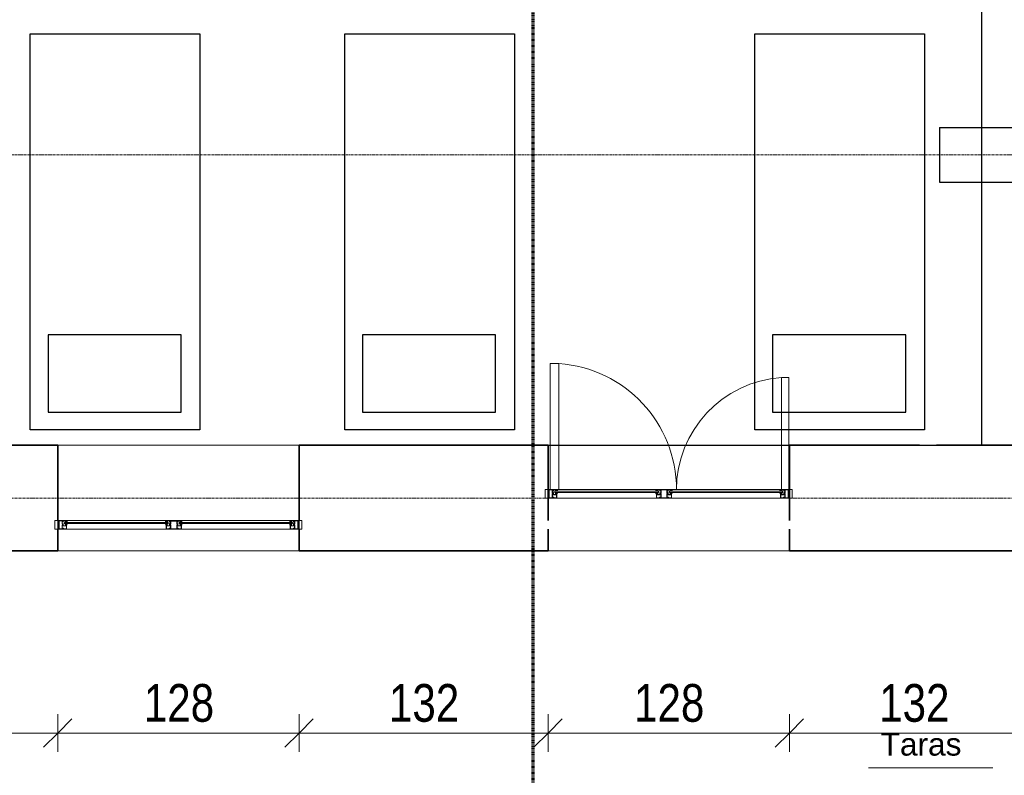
# Model space of a CAD drawing. Header units: millimetres. Extents: x -57350 to 14871, y -25411 to 16830.
# Tile 16 of 66: x -23835 to -18613, y -12664 to -8658. Entities that reach past the tile are written whole.
import ezdxf

# ---------------------------------------------------------------- set-up
doc = ezdxf.new("R2010")
doc.units = ezdxf.units.MM
doc.linetypes.add('Kreska', pattern=[6.35, 3.175, -3.175])
doc.linetypes.add('Linia siatki', pattern=[22.225, 12.7, -3.175, 3.175, -3.175])
for name, color, linetype, lineweight in [('A-ANNO-DIMS', 7, 'Continuous', 5), ('A-ANNO-DIMS-100', 7, 'Continuous', 5), ('A-AREA-IDEN', 7, 'Continuous', 5), ('A-DETL-GENF', 7, 'Continuous', 5), ('A-DOOR', 7, 'Continuous', 5), ('A-GLAZ', 7, 'Continuous', 5), ('A-WALL', 7, 'Continuous', 5), ('G-ANNO-SYMB', 7, 'Continuous', 5), ('G-IMPT', 7, 'Continuous', 5), ('S-GRID', 7, 'Continuous', 5)]:
    doc.layers.add(name, color=color, linetype=linetype, lineweight=lineweight)
doc.styles.add('Arial_2', font='arial.ttf', dxfattribs={"width": 0.8, "height": 200})
doc.styles.add('Arial_3', font='arial.ttf', dxfattribs={"height": 120})
doc.dimstyles.new('REVIT_standard', dxfattribs={"dimscale": 304.8, "dimtxt": 204.05188, "dimasz": 0.492126, "dimexe": 0.328084, "dimexo": 0.0625, "dimgap": 0, "dimtad": 1, "dimdec": 0, "dimlfac": 0.1, "dimzin": 0, "dimdsep": 46, "dimtxsty": 'Arial_2', "dimblk1": 'OBLIQUE', "dimblk2": 'OBLIQUE', "dimsah": 1, "dimcen": 0.09, "dimazin": 0, "dimtfac": 1, "dimtdec": 4, "dimtix": 1, "dimtmove": 0, "dimatfit": 3, "dimfxl": 0.328084, "dimfxlon": 1, "dimtvp": 1, "dimtolj": 1, "dimtzin": 0, "dimarcsym": 2})

# ---------------------------------------------------------------- blocks, each defined once
blk = doc.blocks.new('Aluprof_MB-45_I_Alu_Window-FIX-4-panel_ENG_R-00495 - 1230 x 1480-1588573-RZUT PIĘTRA I')
at = {"layer": 'A-DETL-GENF'}
for p, q in [((-68.5, -120), (-590, -120)), ((-590, -129), (-68.5, -129)), ((-590, -135), (-68.5, -135)), ((590, -120), (18.5, -120)), ((18.5, -129), (590, -129)), ((18.5, -135), (590, -135)), ((-63.7, -165), (-593.3, -165)), ((593.2, -165), (-13.9, -165))]:
    blk.add_line(p, q, dxfattribs=at)
at = {"layer": 'A-GLAZ', "color": 55, "true_color": 0xafaf3c}
for p, q in [((-655, -120), (-640, -120)), ((-655, -165), (-655, -120)), ((-640, -120), (-640, -165)), ((655, -120), (640, -120)), ((640, -120), (640, -165)), ((655, -165), (655, -120)), ((-640, -165), (-655, -165)), ((640, -165), (655, -165))]:
    blk.add_line(p, q, dxfattribs=at)
at = {"layer": 'G-IMPT'}
for p, q in [((-602.7, -135), (-602.4, -135)), ((-593.2, -138.6), (-595.1, -138.6)), ((-593, -143.4), (-592.9, -141.7)), ((-591.9, -143.6), (-592.8, -143.6)), ((-592.6, -137.7), (-592.7, -138.2)), ((-592.4, -135), (-590.9, -135)), ((-589.9, -136.7), (-591.1, -142.9)), ((-68.6, -136.7), (-67.4, -142.9)), ((-66.1, -135), (-67.6, -135)), ((-66.6, -143.6), (-65.7, -143.6)), ((-65.9, -137.7), (-65.8, -138.2)), ((-65.5, -143.4), (-65.6, -141.7)), ((-65.3, -138.6), (-63.4, -138.6)), ((-55.8, -135), (-56.1, -135)), ((5.8, -135), (6.1, -135)), ((15.3, -138.6), (13.4, -138.6)), ((15.5, -143.4), (15.6, -141.7)), ((16.6, -143.6), (15.7, -143.6)), ((15.9, -137.7), (15.8, -138.2)), ((16.1, -135), (17.6, -135)), ((18.6, -136.7), (17.4, -142.9)), ((589.9, -136.7), (591.1, -142.9)), ((592.4, -135), (590.9, -135)), ((591.9, -143.6), (592.8, -143.6)), ((592.6, -137.7), (592.7, -138.2)), ((593, -143.4), (592.9, -141.7)), ((593.2, -138.6), (595.1, -138.6)), ((602.7, -135), (602.4, -135))]:
    blk.add_line(p, q, dxfattribs=at)
at = {"layer": 'G-IMPT', "flags": 128}
for points in [[(-590, -120.5), (-590.5, -120), (-640, -120), (-640, -123.6), (-638.5, -124), (-638, -124), (-638, -122), (-635, -122), (-635, -131.7), (-634.8, -131.9), (-635, -132.1), (-635, -140), (-638, -140), (-638, -138), (-638.5, -138), (-640, -138.4), (-640, -146.6), (-638.5, -147), (-638, -147), (-638, -145), (-635, -145), (-635, -153.8), (-634.8, -154), (-635, -154.2), (-635, -163), (-638, -163), (-638, -161), (-638.5, -161), (-640, -161.4), (-640, -165), (-611, -165), (-611, -161.4), (-612.5, -161), (-613, -161), (-613, -163), (-616, -163), (-616, -154.2), (-616.2, -154), (-616, -153.8), (-616, -145), (-613, -145), (-613, -147), (-612.5, -147), (-611, -146.6), (-611, -135.9), (-611.2, -135.7), (-612, -135.7), (-612.2, -135.9), (-612.2, -137.2), (-616, -137.2), (-616, -132.1), (-616.2, -131.9), (-616, -131.7), (-616, -126.7), (-612.2, -126.7), (-612.2, -128), (-612, -128.2), (-611.2, -128.2), (-611, -128), (-611, -125.5), (-611.2, -125.3), (-614.5, -125.3), (-614.5, -124), (-616, -124), (-616, -121.6), (-600, -121.6), (-600, -124), (-601.5, -124), (-601.5, -125), (-598, -125), (-597, -124), (-598.5, -124), (-598.5, -121.5), (-591.5, -121.5), (-591.5, -124), (-593, -124), (-592, -125), (-590, -125)], [(-617.6, -138.2), (-617.1, -138.7), (-612.5, -138.7), (-612.5, -143.5), (-617.1, -143.5), (-617.6, -144), (-617.6, -163.4), (-633.4, -163.4), (-633.4, -144), (-633.9, -143.5), (-638.5, -143.5), (-638.5, -141.5), (-633.9, -141.5), (-633.4, -141), (-633.4, -121.6), (-617.6, -121.6)], [(-613.2, -160.8), (-613.3, -161.2), (-613.9, -161.4), (-615, -160.7), (-614.7, -159.8), (-609.8, -159.8), (-609.8, -163.1), (-609.3, -163.6), (-595.4, -163.6), (-594.4, -162.6), (-594.4, -148.7), (-594.9, -148.2), (-612.2, -148.2), (-615.1, -148.2), (-615.5, -147.3), (-613.6, -145.5), (-613.2, -145.6), (-613.2, -147.2), (-611, -147.2), (-594.8, -147.2), (-594.3, -146.7), (-594.3, -144.5), (-595.5, -144.5), (-600.6, -142.6), (-601, -142.1), (-600.9, -141.7), (-600.2, -141.5), (-595.3, -143.3), (-594.5, -143.3), (-594.8, -141.5), (-593.5, -141.5), (-593, -142), (-593, -164.7), (-593.3, -165), (-611, -165), (-611, -160.8)], [(-596.3, -128.9), (-597.9, -128.9), (-598.7, -129), (-600, -129), (-600.3, -128.7), (-600, -125.3), (-599.7, -125), (-590.3, -125), (-590, -125.3), (-589.7, -128.7), (-590, -129), (-591.3, -129), (-592.1, -128.9), (-593.7, -128.9), (-594.4, -129), (-595.6, -129)], [(-62.2, -128.9), (-60.6, -128.9), (-59.8, -129), (-58.5, -129), (-58.2, -128.7), (-58.5, -125.3), (-58.8, -125), (-68.2, -125), (-68.5, -125.3), (-68.8, -128.7), (-68.5, -129), (-67.2, -129), (-66.4, -128.9), (-64.8, -128.9), (-64.1, -129), (-62.9, -129)], [(18, -120), (18.5, -120.5), (18.5, -125), (16.5, -125), (15.5, -124), (17, -124), (17, -121.5), (10, -121.5), (10, -124), (11.5, -124), (10.5, -125), (7, -125), (7, -124), (8.5, -124), (8.5, -121.8), (-7.5, -121.8), (-7.5, -124), (-6, -124), (-6, -125.3), (-2.7, -125.3), (-2.5, -125.5), (-2.5, -128), (-2.7, -128.2), (-3.5, -128.2), (-3.7, -128), (-3.7, -126.7), (-7.6, -126.7), (-7.6, -131.7), (-7.8, -131.9), (-7.6, -132.1), (-7.6, -137.2), (-3.7, -137.2), (-3.7, -135.9), (-3.5, -135.7), (-2.7, -135.7), (-2.5, -135.9), (-2.5, -146.6), (-4, -147), (-4.5, -147), (-4.5, -145), (-7.5, -145), (-7.5, -153.8), (-7.7, -154), (-7.5, -154.2), (-7.5, -163), (-4.5, -163), (-4.5, -161), (-4, -161), (-2.5, -161.4), (-2.5, -165), (-47.5, -165), (-47.5, -161.4), (-46, -161), (-45.5, -161), (-45.5, -163), (-42.5, -163), (-42.5, -154.2), (-42.3, -154), (-42.5, -153.8), (-42.5, -145), (-45.5, -145), (-45.5, -147), (-46, -147), (-47.5, -146.6), (-47.5, -135.9), (-47.3, -135.7), (-46.5, -135.7), (-46.3, -135.9), (-46.3, -137.2), (-42.4, -137.2), (-42.4, -132.1), (-42.2, -131.9), (-42.4, -131.7), (-42.4, -126.7), (-46.3, -126.7), (-46.3, -128), (-46.5, -128.2), (-47.3, -128.2), (-47.5, -128), (-47.5, -125.5), (-47.3, -125.3), (-44, -125.3), (-44, -124), (-42.5, -124), (-42.5, -121.6), (-58.5, -121.6), (-58.5, -124), (-57, -124), (-57, -125), (-60.5, -125), (-61.5, -124), (-60, -124), (-60, -121.5), (-67, -121.5), (-67, -124), (-65.5, -124), (-66.5, -125), (-68.5, -125), (-68.5, -120.5), (-68, -120)], [(-45.3, -160.8), (-45.2, -161.2), (-44.6, -161.4), (-43.5, -160.7), (-43.8, -159.8), (-48.7, -159.8), (-48.7, -163.1), (-49.2, -163.6), (-63.1, -163.6), (-64.1, -162.6), (-64.1, -148.7), (-63.6, -148.2), (-46.3, -148.2), (-43.4, -148.2), (-43, -147.3), (-44.9, -145.5), (-45.3, -145.6), (-45.3, -147.2), (-47.5, -147.2), (-63.7, -147.2), (-64.2, -146.7), (-64.2, -144.5), (-63, -144.5), (-57.9, -142.6), (-57.5, -142.1), (-57.6, -141.7), (-58.3, -141.5), (-63.2, -143.3), (-64, -143.3), (-63.7, -141.5), (-65, -141.5), (-65.5, -142), (-65.5, -164.7), (-65.3, -165), (-47.5, -165), (-47.5, -160.8)], [(-40.7, -121.8), (-9.3, -121.8), (-9.3, -138.5), (-8.8, -139), (-4.3, -139), (-4.3, -143.2), (-8.8, -143.2), (-9.3, -143.7), (-9.3, -163.2), (-40.7, -163.2), (-40.7, -143.7), (-41.2, -143.2), (-45.7, -143.2), (-45.7, -139), (-41.2, -139), (-40.7, -138.5)], [(-4.7, -160.8), (-4.8, -161.2), (-5.4, -161.4), (-6.5, -160.7), (-6.2, -159.8), (-1.3, -159.8), (-1.3, -163.1), (-0.8, -163.6), (13.1, -163.6), (14.1, -162.6), (14.1, -148.7), (13.6, -148.2), (-3.7, -148.2), (-6.6, -148.2), (-7, -147.3), (-5.1, -145.5), (-4.7, -145.6), (-4.7, -147.2), (-2.5, -147.2), (13.7, -147.2), (14.2, -146.7), (14.2, -144.5), (13, -144.5), (7.9, -142.6), (7.5, -142.1), (7.6, -141.7), (8.3, -141.5), (13.2, -143.3), (14, -143.3), (13.7, -141.5), (15, -141.5), (15.5, -142), (15.5, -164.7), (15.2, -165), (-2.5, -165), (-2.5, -160.8)], [(12.2, -128.9), (10.6, -128.9), (9.8, -129), (8.5, -129), (8.2, -128.7), (8.5, -125.3), (8.8, -125), (18.2, -125), (18.5, -125.3), (18.8, -128.7), (18.5, -129), (17.2, -129), (16.4, -128.9), (14.8, -128.9), (14.1, -129), (12.9, -129)], [(596.3, -128.9), (597.9, -128.9), (598.7, -129), (600, -129), (600.3, -128.7), (600, -125.3), (599.7, -125), (590.3, -125), (590, -125.3), (589.7, -128.7), (590, -129), (591.3, -129), (592.1, -128.9), (593.7, -128.9), (594.4, -129), (595.6, -129)], [(590, -120.5), (590.5, -120), (640, -120), (640, -123.6), (638.5, -124), (638, -124), (638, -122), (635, -122), (635, -131.7), (634.8, -131.9), (635, -132.1), (635, -140), (638, -140), (638, -138), (638.5, -138), (640, -138.4), (640, -146.6), (638.5, -147), (638, -147), (638, -145), (635, -145), (635, -153.8), (634.8, -154), (635, -154.2), (635, -163), (638, -163), (638, -161), (638.5, -161), (640, -161.4), (640, -165), (611, -165), (611, -161.4), (612.5, -161), (613, -161), (613, -163), (616, -163), (616, -154.2), (616.2, -154), (616, -153.8), (616, -145), (613, -145), (613, -147), (612.5, -147), (611, -146.6), (611, -135.9), (611.2, -135.7), (612, -135.7), (612.2, -135.9), (612.2, -137.2), (616, -137.2), (616, -132.1), (616.2, -131.9), (616, -131.7), (616, -126.7), (612.2, -126.7), (612.2, -128), (612, -128.2), (611.2, -128.2), (611, -128), (611, -125.5), (611.2, -125.3), (614.5, -125.3), (614.5, -124), (616, -124), (616, -121.6), (600, -121.6), (600, -124), (601.5, -124), (601.5, -125), (598, -125), (597, -124), (598.5, -124), (598.5, -121.5), (591.5, -121.5), (591.5, -124), (593, -124), (592, -125), (590, -125)], [(613.2, -160.8), (613.3, -161.2), (613.9, -161.4), (615, -160.7), (614.7, -159.8), (609.8, -159.8), (609.8, -163.1), (609.3, -163.6), (595.4, -163.6), (594.4, -162.6), (594.4, -148.7), (594.9, -148.2), (612.2, -148.2), (615.1, -148.2), (615.5, -147.3), (613.6, -145.5), (613.2, -145.6), (613.2, -147.2), (611, -147.2), (594.8, -147.2), (594.3, -146.7), (594.3, -144.5), (595.5, -144.5), (600.6, -142.6), (601, -142.1), (600.9, -141.7), (600.2, -141.5), (595.3, -143.3), (594.5, -143.3), (594.8, -141.5), (593.5, -141.5), (593, -142), (593, -164.7), (593.2, -165), (611, -165), (611, -160.8)], [(617.6, -138.2), (617.1, -138.7), (612.5, -138.7), (612.5, -143.5), (617.1, -143.5), (617.6, -144), (617.6, -163.4), (633.4, -163.4), (633.4, -144), (633.9, -143.5), (638.5, -143.5), (638.5, -141.5), (633.9, -141.5), (633.4, -141), (633.4, -121.6), (617.6, -121.6)]]:
    blk.add_lwpolyline(points, close=True, dxfattribs=at)
for points in [[(-544, -129), (-604, -129), (-604, -135), (-544, -135)], [(-597, -125), (-597, -124), (-597.5, -124), (-597.5, -123.5), (-597.3, -123.1), (-596.5, -122), (-593.5, -122), (-592.7, -123.1), (-592.5, -123.5), (-592.5, -124), (-593, -124), (-593, -125)], [(-593.1, -141.5), (-595.2, -141.5), (-595.4, -142.3)], [(-114.5, -129), (-54.5, -129), (-54.5, -135), (-114.5, -135)], [(-61.5, -125), (-61.5, -124), (-61, -124), (-61, -123.5), (-61.2, -123.1), (-62, -122), (-65, -122), (-65.8, -123.1), (-66, -123.5), (-66, -124), (-65.5, -124), (-65.5, -125)], [(-65.4, -141.5), (-63.3, -141.5), (-63.1, -142.3)], [(64.5, -129), (4.5, -129), (4.5, -135), (64.5, -135)], [(11.5, -125), (11.5, -124), (11, -124), (11, -123.5), (11.2, -123.1), (12, -122), (15, -122), (15.8, -123.1), (16, -123.5), (16, -124), (15.5, -124), (15.5, -125)], [(15.4, -141.5), (13.3, -141.5), (13.1, -142.3)], [(544, -129), (604, -129), (604, -135), (544, -135)], [(597, -125), (597, -124), (597.5, -124), (597.5, -123.5), (597.3, -123.1), (596.5, -122), (593.5, -122), (592.7, -123.1), (592.5, -123.5), (592.5, -124), (593, -124), (593, -125)], [(593.1, -141.5), (595.2, -141.5), (595.4, -142.3)]]:
    blk.add_lwpolyline(points, dxfattribs=at)
at = {"layer": 'G-IMPT'}
for centre in [(-595, -123.7), (-63.5, -123.7), (13.5, -123.7), (595, -123.7)]:
    blk.add_circle(centre, 1, dxfattribs=at)
for centre, radius, start, end in [((-602.8, -135.8), 0.82, 88.3309, 254.1936), ((-606.2, -147), 10.9, 24.1906, 72.9309), ((-603, -142.1), 7.1, 38.4087, 84.7254), ((-597, -137.3), 0.57, 216.6541, 311.4905), ((-592.3, -139.8), 4.82, 91.8339, 154.522), ((-595.9, -142.2), 0.5, 224.7824, 345), ((-592.3, -139), 3.53, 72.0819, 164.2736), ((-595.1, -138), 0.606, 180.9387, 274.7577), ((-593.4, -138), 0.711, 284.2724, 341.4484), ((-593.1, -141.7), 0.2, 355, 90), ((-592.8, -143.4), 0.2, 175, 270), ((-591.2, -138), 1.38, 95.8715, 168.0912), ((-591.9, -142.8), 0.8, 270, 355.7208), ((-591.4, -136.1), 0.492, 278.4511, 68.4438), ((-591, -136.2), 1.19, 335.9195, 86.1021), ((-67.5, -136.2), 1.19, 93.8979, 204.0805), ((-67.1, -136.1), 0.492, 111.5562, 261.5489), ((-66.6, -142.8), 0.8, 184.2792, 270), ((-66.2, -139), 3.53, 15.7264, 107.9181), ((-67.3, -138), 1.38, 11.9088, 84.1285), ((-66.2, -139.8), 4.82, 25.478, 88.1661), ((-65.1, -138), 0.711, 198.5516, 255.7276), ((-65.7, -143.4), 0.2, 270, 5), ((-65.4, -141.7), 0.2, 90, 185), ((-63.4, -138), 0.606, 265.2423, 359.0613), ((-62.6, -142.2), 0.5, 195, 315.2176), ((-52.3, -147), 10.9, 107.0691, 155.8094), ((-61.5, -137.3), 0.57, 228.5095, 323.3459), ((-55.5, -142.1), 7.1, 95.2746, 141.5913), ((-55.7, -135.8), 0.82, 285.8064, 91.6691), ((5.7, -135.8), 0.82, 88.3309, 254.1936), ((2.3, -147), 10.9, 24.1906, 72.9309), ((5.5, -142.1), 7.1, 38.4087, 84.7254), ((11.5, -137.3), 0.57, 216.6541, 311.4905), ((16.2, -139.8), 4.82, 91.8339, 154.522), ((12.6, -142.2), 0.5, 224.7824, 345), ((16.2, -139), 3.53, 72.0819, 164.2736), ((13.4, -138), 0.606, 180.9387, 274.7577), ((15.1, -138), 0.711, 284.2724, 341.4484), ((15.4, -141.7), 0.2, 355, 90), ((15.7, -143.4), 0.2, 175, 270), ((17.3, -138), 1.38, 95.8715, 168.0912), ((16.6, -142.8), 0.8, 270, 355.7208), ((17.1, -136.1), 0.492, 278.4511, 68.4438), ((17.5, -136.2), 1.19, 335.9195, 86.1021), ((591, -136.2), 1.19, 93.8979, 204.0805), ((591.4, -136.1), 0.492, 111.5562, 261.5489), ((591.9, -142.8), 0.8, 184.2792, 270), ((592.3, -139), 3.53, 15.7264, 107.9181), ((591.2, -138), 1.38, 11.9088, 84.1285), ((592.3, -139.8), 4.82, 25.478, 88.1661), ((593.4, -138), 0.711, 198.5516, 255.7276), ((592.8, -143.4), 0.2, 270, 5), ((593.1, -141.7), 0.2, 90, 185), ((595.1, -138), 0.606, 265.2423, 359.0613), ((595.9, -142.2), 0.5, 195, 315.2176), ((606.2, -147), 10.9, 107.0691, 155.8094), ((597, -137.3), 0.57, 228.5095, 323.3459), ((603, -142.1), 7.1, 95.2746, 141.5913), ((602.8, -135.8), 0.82, 285.8064, 91.6691)]:
    blk.add_arc(centre, radius, start, end, dxfattribs=at)
blk = doc.blocks.new('AN_pomieszczenia - Room Tag With Area-359654-RZUT PIĘTRA I')
at = {"layer": 'A-AREA-IDEN'}
for p in [(-3.295, 0), (3.295, 0)]:
    blk.add_line(p, (0, 0), dxfattribs=at)
blk = doc.blocks.new('DIMBLOCK121-RZUT PIĘTRA I')
at = {"layer": 'A-ANNO-DIMS-100', "color": 250, "true_color": 0x303030, "transparency": 16777216}
for p, q in [((-24953.4, -12440.3), (-24953.4, -12340.3)), ((-24953.4, -12440.3), (-24878.4, -12365.3)), ((-23633.4, -12440.3), (-23633.4, -12340.3)), ((-23633.4, -12440.3), (-23558.4, -12365.3)), ((-24953.4, -12440.3), (-25028.4, -12515.3)), ((-24953.4, -12440.3), (-23633.4, -12440.3)), ((-24953.4, -12440.3), (-24953.4, -12540.3)), ((-23633.4, -12440.3), (-23708.4, -12515.3)), ((-23633.4, -12440.3), (-23633.4, -12540.3))]:
    blk.add_line(p, q, dxfattribs=at)
at = {"layer": 'A-ANNO-DIMS-100', "color": 0, "transparency": 16777216, "insert": (-24477.1, -12180.6), "char_height": 200, "width": 440.752, "attachment_point": 1, "line_spacing_factor": 0.941778, "style": 'Arial_2'}
blk.add_mtext('132', dxfattribs=at)
blk = doc.blocks.new('_Oblique')
at = {"color": 0, "linetype": 'ByBlock', "lineweight": -2}
blk.add_line((-0.5, -0.5), (0.5, 0.5), dxfattribs=at)
blk = doc.blocks.new('DIMBLOCK122-RZUT PIĘTRA I')
at = {"layer": 'A-ANNO-DIMS-100', "color": 250, "true_color": 0x303030, "transparency": 16777216}
for p, q in [((-23633.4, -12440.3), (-23633.4, -12340.3)), ((-23633.4, -12440.3), (-23558.4, -12365.3)), ((-22353.4, -12440.3), (-22353.4, -12340.3)), ((-22353.4, -12440.3), (-22278.4, -12365.3)), ((-23633.4, -12440.3), (-23708.4, -12515.3)), ((-23633.4, -12440.3), (-22353.4, -12440.3)), ((-23633.4, -12440.3), (-23633.4, -12540.3)), ((-22353.4, -12440.3), (-22428.4, -12515.3)), ((-22353.4, -12440.3), (-22353.4, -12540.3))]:
    blk.add_line(p, q, dxfattribs=at)
at = {"layer": 'A-ANNO-DIMS-100', "color": 0, "transparency": 16777216, "insert": (-23177.1, -12180.6), "char_height": 200, "width": 440.752, "attachment_point": 1, "line_spacing_factor": 0.941778, "style": 'Arial_2'}
blk.add_mtext('128', dxfattribs=at)
blk = doc.blocks.new('DIMBLOCK123-RZUT PIĘTRA I')
at = {"layer": 'A-ANNO-DIMS-100', "color": 250, "true_color": 0x303030, "transparency": 16777216}
for p, q in [((-22353.4, -12440.3), (-22353.4, -12340.3)), ((-22353.4, -12440.3), (-22278.4, -12365.3)), ((-21033.4, -12440.3), (-21033.4, -12340.3)), ((-21033.4, -12440.3), (-20958.4, -12365.3)), ((-22353.4, -12440.3), (-22428.4, -12515.3)), ((-22353.4, -12440.3), (-21033.4, -12440.3)), ((-22353.4, -12440.3), (-22353.4, -12540.3)), ((-21033.4, -12440.3), (-21108.4, -12515.3)), ((-21033.4, -12440.3), (-21033.4, -12540.3))]:
    blk.add_line(p, q, dxfattribs=at)
at = {"layer": 'A-ANNO-DIMS-100', "color": 0, "transparency": 16777216, "insert": (-21877.1, -12180.6), "char_height": 200, "width": 440.752, "attachment_point": 1, "line_spacing_factor": 0.941778, "style": 'Arial_2'}
blk.add_mtext('132', dxfattribs=at)
blk = doc.blocks.new('DIMBLOCK124-RZUT PIĘTRA I')
at = {"layer": 'A-ANNO-DIMS-100', "color": 250, "true_color": 0x303030, "transparency": 16777216}
for p, q in [((-21033.4, -12440.3), (-21033.4, -12340.3)), ((-21033.4, -12440.3), (-20958.4, -12365.3)), ((-19753.4, -12440.3), (-19753.4, -12340.3)), ((-19753.4, -12440.3), (-19678.4, -12365.3)), ((-21033.4, -12440.3), (-21108.4, -12515.3)), ((-21033.4, -12440.3), (-19753.4, -12440.3)), ((-21033.4, -12440.3), (-21033.4, -12540.3)), ((-19753.4, -12440.3), (-19828.4, -12515.3)), ((-19753.4, -12440.3), (-19753.4, -12540.3))]:
    blk.add_line(p, q, dxfattribs=at)
at = {"layer": 'A-ANNO-DIMS-100', "color": 0, "transparency": 16777216, "insert": (-20577.1, -12180.6), "char_height": 200, "width": 440.752, "attachment_point": 1, "line_spacing_factor": 0.941778, "style": 'Arial_2'}
blk.add_mtext('128', dxfattribs=at)
blk = doc.blocks.new('DIMBLOCK125-RZUT PIĘTRA I')
at = {"layer": 'A-ANNO-DIMS-100', "color": 250, "true_color": 0x303030, "transparency": 16777216}
for p, q in [((-19753.4, -12440.3), (-19753.4, -12340.3)), ((-19753.4, -12440.3), (-19678.4, -12365.3)), ((-18433.4, -12440.3), (-18433.4, -12340.3)), ((-18433.4, -12440.3), (-18358.4, -12365.3)), ((-19753.4, -12440.3), (-19828.4, -12515.3)), ((-19753.4, -12440.3), (-18433.4, -12440.3)), ((-19753.4, -12440.3), (-19753.4, -12540.3)), ((-18433.4, -12440.3), (-18508.4, -12515.3)), ((-18433.4, -12440.3), (-18433.4, -12540.3))]:
    blk.add_line(p, q, dxfattribs=at)
at = {"layer": 'A-ANNO-DIMS-100', "color": 0, "transparency": 16777216, "insert": (-19277.1, -12180.6), "char_height": 200, "width": 440.752, "attachment_point": 1, "line_spacing_factor": 0.941778, "style": 'Arial_2'}
blk.add_mtext('132', dxfattribs=at)
blk = doc.blocks.new('M_Jednoskrzydłowe płytowe - 75-1438897-PARTER')
at = {"layer": 'A-DOOR'}
for p, q in [((324, -150), (324, -900)), ((375, -150), (324, -150)), ((375, -150), (375, -900)), ((375, -900), (324, -900))]:
    blk.add_line(p, q, dxfattribs=at)
blk.add_arc((375, -150), 751.7, 180, 266.10967, dxfattribs=at)

msp = doc.modelspace()

# ---------------------------------------------------------------- linework, layer by layer
for p, q in [((-18733.41602, -10914.40745), (-18733.41602, -5994.40745)), ((-23779.40976, -8733.56447), (-22879.40976, -8733.56447)), ((-23779.40976, -10833.56447), (-23779.40976, -8733.56447)), ((-22879.40976, -8733.56447), (-22879.40976, -10833.56447)), ((-22111.66162, -8733.56447), (-21211.66162, -8733.56447)), ((-22111.66162, -10833.56447), (-22111.66162, -8733.56447)), ((-21211.66162, -8733.56447), (-21211.66162, -10833.56447)), ((-19936.5265, -8733.56447), (-19036.5265, -8733.56447)), ((-19936.5265, -10833.56447), (-19936.5265, -8733.56447)), ((-19036.5265, -8733.56447), (-19036.5265, -10833.56447)), ((-18956.41602, -9230.18284), (-18956.41602, -9520.18284)), ((-18956.41602, -9230.18284), (-18439.41602, -9230.18284)), ((-18956.41602, -9520.18284), (-18546.41602, -9520.18284)), ((-22879.40976, -10833.56447), (-23779.40976, -10833.56447)), ((-21211.66162, -10833.56447), (-22111.66162, -10833.56447)), ((-19036.5265, -10833.56447), (-19936.5265, -10833.56447)), ((-21272.41602, -10914.40745), (-18493.41602, -10914.40745))]:
    msp.add_line(p, q)
for points in [[(-23685.04996, -10739.18998), (-22978.99988, -10739.18998), (-22978.99988, -10329.59809), (-23685.04996, -10329.59809)], [(-22017.30181, -10739.18998), (-21311.25173, -10739.18998), (-21311.25173, -10329.59809), (-22017.30181, -10329.59809)], [(-19842.1667, -10739.18998), (-19136.11662, -10739.18998), (-19136.11662, -10329.59809), (-19842.1667, -10329.59809)]]:
    msp.add_lwpolyline(points, close=True)
at = {"layer": 'A-WALL', "lineweight": 35}
for p, q in [((-23633.41602, -10914.40745), (-24323.41602, -10914.40745)), ((-23633.41602, -11314.35784), (-23633.41602, -10914.40745)), ((-21933.41602, -10914.40745), (-22353.41602, -10914.40745)), ((-22353.41602, -10914.40745), (-22353.41602, -11314.35784)), ((-21033.41602, -10914.40745), (-21933.41602, -10914.40745)), ((-21033.41602, -11314.35784), (-21033.41602, -10914.40745)), ((-19063.41602, -10914.40745), (-19753.41602, -10914.40745)), ((-19753.41602, -10914.40745), (-19753.41602, -11314.35784)), ((-18433.41602, -10914.40745), (-18973.41602, -10914.40745)), ((-23633.41602, -11474.40745), (-23633.41602, -11359.45706)), ((-22353.41602, -11359.45706), (-22353.41602, -11474.40745)), ((-21033.41602, -11474.40745), (-21033.41602, -11359.45706)), ((-19753.41602, -11359.45706), (-19753.41602, -11474.40745)), ((-24953.41602, -11474.40745), (-23633.41602, -11474.40745)), ((-22353.41602, -11474.40745), (-21033.41602, -11474.40745)), ((-19753.41602, -11474.40745), (-18433.41602, -11474.40745))]:
    msp.add_line(p, q, dxfattribs=at)
at = {"layer": 'A-WALL'}
for p, q in [((-23633.41602, -10914.40745), (-22353.41602, -10914.40745)), ((-21033.41602, -10914.40745), (-19753.41602, -10914.40745)), ((-22353.41602, -11474.40745), (-23633.41602, -11474.40745)), ((-19753.41602, -11474.40745), (-21033.41602, -11474.40745))]:
    msp.add_line(p, q, dxfattribs=at)
at = {"layer": 'G-ANNO-SYMB', "linetype": 'Kreska', "lineweight": 70}
msp.add_line((-21113.01642, -24302.92169), (-21113.01642, 15819.38791), dxfattribs=at)
at = {"layer": 'S-GRID', "linetype": 'Linia siatki'}
for p, q in [((-54596.74056, -9374.40745), (17.74041, -9374.40745)), ((-55866.74056, -11194.40745), (1287.74041, -11194.40745))]:
    msp.add_line(p, q, dxfattribs=at)

# ---------------------------------------------------------------- block references
at = {"layer": 'A-AREA-IDEN', "xscale": 99.99999999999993, "yscale": 99.99999999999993, "zscale": 99.99999999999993}
msp.add_blockref('AN_pomieszczenia - Room Tag With Area-359654-RZUT PIĘTRA I', (-19003.59065, -12625.30907), dxfattribs=at)
at = {"layer": 'A-DOOR'}
for p, xscale, yscale, zscale, rotation in [((-20687.40769, -11282.86345), 0.8903681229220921, 0.8903681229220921, 0.8903681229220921, 179.9999999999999), ((-20053.107, -11270.03423), -0.7938426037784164, 0.7938426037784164, 0.7938426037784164, 180)]:
    msp.add_blockref('M_Jednoskrzydłowe płytowe - 75-1438897-PARTER', p, dxfattribs=dict(at, xscale=xscale, yscale=yscale, zscale=zscale, rotation=rotation))
at = {"layer": 'A-GLAZ', "color": 55, "true_color": 0xafaf3c}
for p in [(-20393.41602, -11029.35784), (-22993.41602, -11194.40745)]:
    msp.add_blockref('Aluprof_MB-45_I_Alu_Window-FIX-4-panel_ENG_R-00495 - 1230 x 1480-1588573-RZUT PIĘTRA I', p, dxfattribs=at)

# ---------------------------------------------------------------- texts
at = {"layer": 'A-AREA-IDEN', "insert": (-19269.33507, -12439.9428), "char_height": 120, "width": 553.164375, "attachment_point": 1, "style": 'Arial_3'}
msp.add_mtext('Taras', dxfattribs=at)

# ---------------------------------------------------------------- dimensions: what is measured, and where the dimension line sits
at = {"layer": 'A-ANNO-DIMS', "color": 250, "true_color": 0x303030}
for base, p1, p2, override, picture, middle in [((-23633.41602, -12440.26996), (-24953.41602, -12340.26996), (-23633.41602, -12340.26996), {"dimpost": '<>', "dimfxl": 1320}, 'DIMBLOCK121-RZUT PIĘTRA I', (-24293.41602, -12338.08714)), ((-22353.41602, -12440.26996), (-23633.41602, -12340.26996), (-22353.41602, -12340.26996), {"dimpost": '<>', "dimfxl": 1280}, 'DIMBLOCK122-RZUT PIĘTRA I', (-22993.41602, -12338.15536)), ((-21033.41602, -12440.26996), (-22353.41602, -12340.26996), (-21033.41602, -12340.26996), {"dimpost": '<>', "dimfxl": 1320}, 'DIMBLOCK123-RZUT PIĘTRA I', (-21693.41602, -12338.08714)), ((-19753.41602, -12440.26996), (-21033.41602, -12340.26996), (-19753.41602, -12340.26996), {"dimpost": '<>', "dimfxl": 1280}, 'DIMBLOCK124-RZUT PIĘTRA I', (-20393.41602, -12338.15536)), ((-18433.41602, -12440.26996), (-19753.41602, -12340.26996), (-18433.41602, -12340.26996), {"dimpost": '<>', "dimfxl": 1320}, 'DIMBLOCK125-RZUT PIĘTRA I', (-19093.41602, -12338.08714))]:
    dim = msp.add_linear_dim(base=base, p1=p1, p2=p2, dimstyle='REVIT_standard', override=override, dxfattribs=at)
    dim.commit()
    dim.dimension.update_dxf_attribs({"geometry": picture, "text_midpoint": middle})

doc.saveas('drawing.dxf')
